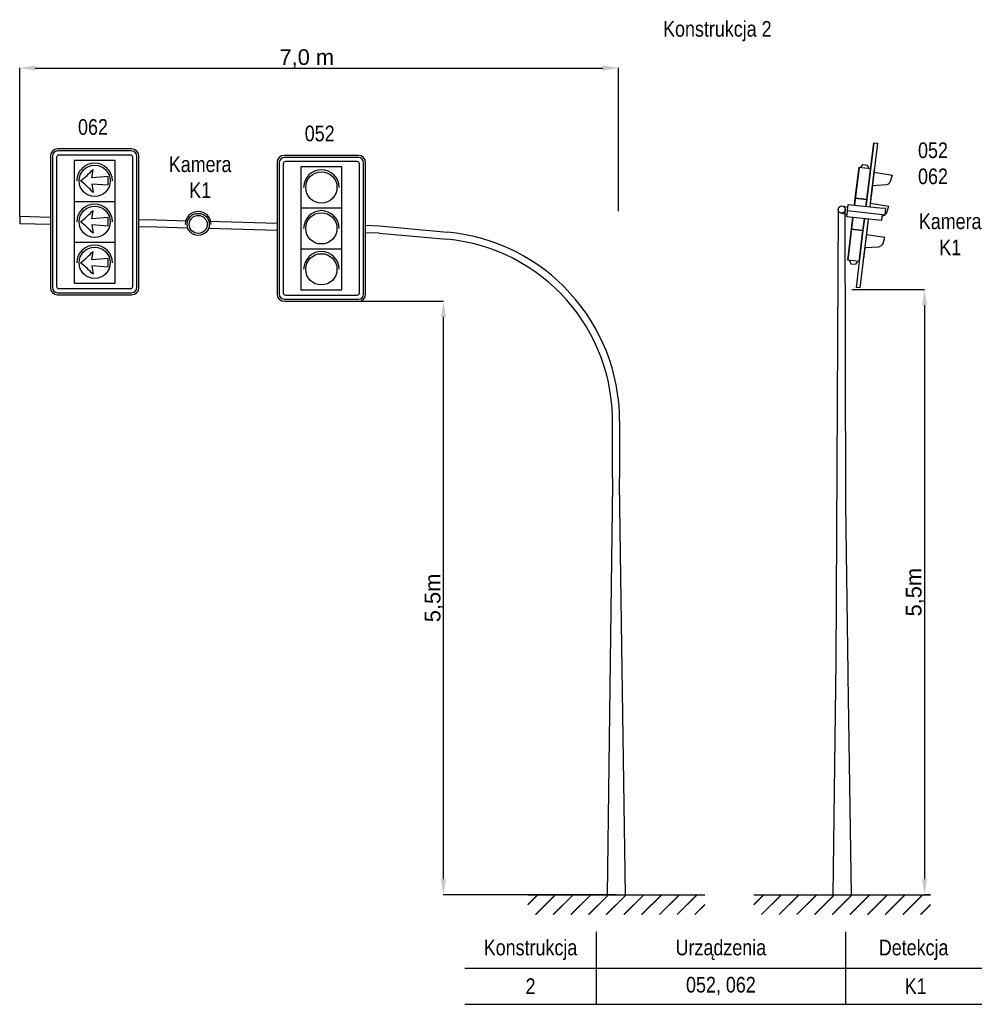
# Model space of a CAD drawing. Header units: millimetres. Extents: x -43299 to 64984, y 17255 to 47065.
# Tile 2 of 5: x -35600 to -26315, y 36992 to 46441. Entities that reach past the tile are written whole.
import ezdxf

# ---------------------------------------------------------------- set-up
doc = ezdxf.new("R2010")
doc.units = ezdxf.units.MM
doc.header["$LTSCALE"] = 1000
for name, color, linetype in [('body', 7, 'Continuous'), ('IR - konstrukcje', 7, 'Continuous'), ('konstrukcje', 7, 'Continuous'), ('opis', 7, 'Continuous')]:
    doc.layers.add(name, color=color, linetype=linetype)
doc.styles.get("Standard").update_dxf_attribs({"font": 'arial.ttf'})
doc.dimstyles.new('ISO-25', dxfattribs={"dimtxt": 2.5, "dimasz": 2.5, "dimexe": 1.25, "dimexo": 0.625, "dimtad": 1, "dimtxsty": 'Standard', "dimcen": 2.5, "dimadec": 0, "dimazin": 0, "dimtfac": 1, "dimtmove": 0, "dimatfit": 3, "dimfxl": 1, "dimarcsym": 0})

# ---------------------------------------------------------------- blocks, each defined once
blk = doc.blocks.new('*D257')
at = {"layer": 'Defpoints', "color": 0}
for p in [(-29855.4, 45977), (-29855.4, 44602), (-35599.7, 44551)]:
    blk.add_point(p, dxfattribs=at)
at = {"layer": 'konstrukcje', "color": 0, "lineweight": -2}
for p, q in [((-35599.7, 44551.6), (-35599.7, 45978.3)), ((-29855.4, 44602.7), (-29855.4, 45978.3))]:
    blk.add_line(p, q, dxfattribs=at)
at = {"layer": 'konstrukcje', "color": 0, "linetype": 'Continuous', "lineweight": -2}
blk.add_line((-35449.7, 45977), (-30005.4, 45977), dxfattribs=at)
at = {"layer": 'konstrukcje', "color": 0}
for points in [[(-35449.7, 46002), (-35449.7, 45952), (-35599.7, 45977)], [(-30005.4, 45952), (-30005.4, 46002), (-29855.4, 45977)]]:
    blk.add_solid(points, dxfattribs=at)
at = {"layer": 'konstrukcje', "color": 0, "insert": (-32845.1, 46067.8), "char_height": 150, "attachment_point": 5}
blk.add_mtext('7,0 m', dxfattribs=at)
blk = doc.blocks.new('*D258')
at = {"layer": 'Defpoints', "color": 0}
for p in [(-27616, 43851.3), (-26917.8, 38042.5), (-26860, 38042.5)]:
    blk.add_point(p, dxfattribs=at)
at = {"layer": 'konstrukcje', "color": 0, "lineweight": -2}
for p, q in [((-27615.4, 43851.3), (-26916.5, 43851.3)), ((-26860.6, 38042.5), (-26919, 38042.5))]:
    blk.add_line(p, q, dxfattribs=at)
at = {"layer": 'konstrukcje', "color": 0, "linetype": 'Continuous', "lineweight": -2}
blk.add_line((-26917.8, 43701.3), (-26917.8, 38192.5), dxfattribs=at)
at = {"layer": 'konstrukcje', "color": 0}
for points in [[(-26892.8, 43701.3), (-26942.8, 43701.3), (-26917.8, 43851.3)], [(-26942.8, 38192.5), (-26892.8, 38192.5), (-26917.8, 38042.5)]]:
    blk.add_solid(points, dxfattribs=at)
at = {"layer": 'konstrukcje', "color": 0, "insert": (-27008.2, 40946.9), "char_height": 150, "attachment_point": 5, "rotation": 90}
blk.add_mtext('5,5m', dxfattribs=at)
blk = doc.blocks.new('*D259')
at = {"layer": 'Defpoints', "color": 0}
for p in [(-32705.2, 43738.4), (-31533.8, 43738.4), (-29872.9, 38042.5)]:
    blk.add_point(p, dxfattribs=at)
at = {"layer": 'konstrukcje', "color": 0, "lineweight": -2}
for p, q in [((-32704.6, 43738.4), (-31532.5, 43738.4)), ((-29873.5, 38042.5), (-31535, 38042.5))]:
    blk.add_line(p, q, dxfattribs=at)
at = {"layer": 'konstrukcje', "color": 0, "linetype": 'Continuous', "lineweight": -2}
blk.add_line((-31533.8, 38192.5), (-31533.8, 43588.4), dxfattribs=at)
at = {"layer": 'konstrukcje', "color": 0}
for points in [[(-31508.8, 43588.4), (-31558.8, 43588.4), (-31533.8, 43738.4)], [(-31558.8, 38192.5), (-31508.8, 38192.5), (-31533.8, 38042.5)]]:
    blk.add_solid(points, dxfattribs=at)
at = {"layer": 'konstrukcje', "color": 0, "insert": (-31624.2, 40891.6), "char_height": 150, "attachment_point": 5, "rotation": 90}
blk.add_mtext('5,5m', dxfattribs=at)

msp = doc.modelspace()

# ---------------------------------------------------------------- hatches: boundary and pattern name
at = {"layer": 'konstrukcje'}
h = msp.add_hatch(dxfattribs=at)
h.set_pattern_fill('JIS_LC_20', color=256, scale=6, style=0)
h.set_pattern_definition([(45, (-50654.71, 37024.92), (-84.8528, 84.8528), []), (45, (-50652.31, 37024.92), (-84.8528, 84.8528), [])])
h.paths.add_polyline_path([(-29026.752, 38042.524), (-30722.923, 38042.524), (-30722.923, 37852.787), (-29026.752, 37852.787)])
h = msp.add_hatch(dxfattribs=at)
h.set_pattern_fill('JIS_LC_20', color=256, scale=6, style=0)
h.set_pattern_definition([(45, (-48487.9, 37024.92), (-84.8528, 84.8528), []), (45, (-48485.5, 37024.92), (-84.8528, 84.8528), [])])
h.paths.add_polyline_path([(-26859.951, 38042.524), (-28556.123, 38042.524), (-28556.123, 37852.787), (-26859.951, 37852.787)])

# ---------------------------------------------------------------- linework, layer by layer
at = {"layer": 'body'}
for p, q in [((-34908.552, 44923.884), (-34895.552, 45003.884)), ((-34750.552, 44936.384), (-34908.552, 44923.884)), ((-34750.552, 44851.384), (-34750.552, 44936.384)), ((-34750.552, 44851.384), (-34908.552, 44863.884)), ((-34908.552, 44863.884), (-34895.552, 44783.884)), ((-34908.552, 44530.884), (-34895.552, 44610.884)), ((-34750.552, 44543.384), (-34908.552, 44530.884)), ((-34750.552, 44458.384), (-34750.552, 44543.384)), ((-34750.552, 44458.384), (-34908.552, 44470.884)), ((-34908.552, 44470.884), (-34895.552, 44390.884)), ((-34908.552, 44137.884), (-34895.552, 44217.884)), ((-34750.552, 44150.384), (-34908.552, 44137.884)), ((-34750.552, 44065.384), (-34750.552, 44150.384)), ((-34750.552, 44065.384), (-34908.552, 44077.884)), ((-34908.552, 44077.884), (-34895.552, 43997.884))]:
    msp.add_line(p, q, dxfattribs=at)
for centre, start, end in [((-35760.006, 45826.47), 308.5992582, 316.421636), ((-35760.006, 43961.298), 43.578364, 51.4007418), ((-35760.006, 45433.47), 308.5992582, 316.421636), ((-35760.006, 43568.298), 43.578364, 51.4007418), ((-35760.006, 45040.47), 308.5992582, 316.421636), ((-35760.006, 43175.298), 43.578364, 51.4007418)]:
    msp.add_arc(centre, 1193.285, start, end, dxfattribs=at)
at = {"layer": 'IR - konstrukcje'}
for p, q in [((-30066.968, 37688.657), (-30066.968, 36992.093)), ((-27676.357, 37688.657), (-27676.357, 36992.093)), ((-31329.278, 37340.375), (-26367.875, 37340.375)), ((-31329.278, 36992.093), (-26367.875, 36992.093))]:
    msp.add_line(p, q, dxfattribs=at)
for points in [[(-27709.777, 44653.16), (-27652.857, 44641.48)], [(-27717.184, 44585.642), (-27660.351, 44574.987)]]:
    msp.add_lwpolyline(points, dxfattribs=at)
msp.add_circle((-27711.877, 44619.225), 34, dxfattribs=at)
msp.add_circle((-27711.877, 44619.225), 34, dxfattribs=at)
at = {"layer": 'konstrukcje'}
for p, q in [((-27471.964, 44714.016), (-27405.394, 45260.296)), ((-27405.394, 45260.296), (-27471.883, 44714.677)), ((-27405.394, 45260.296), (-27369.48, 45255.92)), ((-27369.48, 45255.92), (-27443.849, 44645.639)), ((-27545.539, 45025.895), (-27589.872, 44662.096)), ((-27581.832, 44728.075), (-27545.539, 45025.895)), ((-27545.539, 45025.895), (-27435.591, 45012.497)), ((-27528.744, 45023.849), (-27509.508, 45051.135)), ((-27509.508, 45051.135), (-27464.506, 45045.651)), ((-27452.386, 45014.544), (-27464.506, 45045.651)), ((-27399.677, 45008.12), (-27436.05, 44709.64)), ((-27403.451, 44977.152), (-27224.741, 44949.371)), ((-27243.035, 44890.15), (-27224.741, 44949.371)), ((-27418.743, 44851.665), (-27431.862, 44744.008)), ((-27427.758, 44743.508), (-27414.639, 44851.165)), ((-27418.832, 44850.932), (-27282.758, 44858.495)), ((-27414.639, 44851.165), (-27418.743, 44851.665)), ((-27589.872, 44662.096), (-27581.832, 44728.075)), ((-27471.883, 44714.677), (-27581.832, 44728.075)), ((-27581.832, 44728.075), (-27471.883, 44714.677)), ((-27471.883, 44714.677), (-27479.803, 44649.691)), ((-27479.803, 44649.691), (-27471.883, 44714.677)), ((-27435.97, 44710.301), (-27443.849, 44645.639)), ((-27431.862, 44744.008), (-27427.758, 44743.508)), ((-27745.252, 44619.185), (-27767.898, 40280.828)), ((-27673.572, 41785.18), (-27677.877, 44619.225)), ((-27439.824, 44678.672), (-27261.114, 44650.89)), ((-27279.408, 44591.67), (-27261.114, 44650.89)), ((-35599.748, 44550.959), (-35599.406, 44483.17)), ((-35305.552, 44543.281), (-35599.748, 44550.959)), ((-34286.916, 44516.696), (-34455.552, 44521.097)), ((-33987.991, 44508.894), (-34286.916, 44516.696)), ((-33130.216, 44486.507), (-33784.589, 44503.585)), ((-27604.369, 44543.129), (-27654.417, 44132.435)), ((-27618.124, 44430.255), (-27604.369, 44543.129)), ((-27458.347, 44526.672), (-27538.832, 43866.201)), ((-27508.256, 44416.196), (-27494.3, 44530.724)), ((-27494.3, 44530.724), (-27508.176, 44416.857)), ((-27458.347, 44526.672), (-27472.343, 44411.82)), ((-27458.347, 44526.672), (-27468.235, 44445.527)), ((-27464.132, 44445.027), (-27454.239, 44526.209)), ((-27326.824, 44559.586), (-27319.131, 44560.014)), ((-35305.552, 44475.501), (-35599.748, 44483.179)), ((-34282.52, 44448.801), (-34455.552, 44453.317)), ((-33987.497, 44441.101), (-34282.52, 44448.801)), ((-33130.216, 44418.727), (-33788.618, 44435.91)), ((-32151.715, 44460.969), (-32280.216, 44464.323)), ((-32151.715, 44461.372), (-31496.315, 44401.473)), ((-27654.417, 44132.435), (-27618.124, 44430.255)), ((-27508.176, 44416.857), (-27618.124, 44430.255)), ((-27618.124, 44430.255), (-27508.176, 44416.857)), ((-27508.176, 44416.857), (-27574.746, 43870.577)), ((-27544.549, 44118.376), (-27508.176, 44416.857)), ((-27472.262, 44412.481), (-27508.635, 44114)), ((-27468.235, 44445.527), (-27464.132, 44445.027)), ((-32151.715, 44393.189), (-32280.216, 44396.542)), ((-32151.715, 44393.189), (-31502.239, 44333.731)), ((-27476.116, 44380.852), (-27297.407, 44353.07)), ((-27315.701, 44293.85), (-27297.407, 44353.07)), ((-27491.408, 44255.364), (-27504.528, 44147.707)), ((-27500.424, 44147.207), (-27487.305, 44254.864)), ((-27491.498, 44254.631), (-27355.424, 44262.194)), ((-27487.305, 44254.864), (-27491.408, 44255.364)), ((-27544.468, 44119.037), (-27654.417, 44132.435)), ((-27637.622, 44130.389), (-27625.501, 44099.282)), ((-27504.528, 44147.707), (-27500.424, 44147.207)), ((-27625.501, 44099.282), (-27580.5, 44093.798)), ((-27561.263, 44121.084), (-27580.5, 44093.798)), ((-27538.832, 43866.201), (-27574.746, 43870.577)), ((-29912.051, 42042.561), (-29912.301, 42548.292)), ((-29843.609, 42592.506), (-29844.051, 42042.506)), ((-29912.775, 41985.507), (-29934.417, 40280.882)), ((-29912.051, 42042.561), (-29912.775, 41985.507)), ((-29843.28, 41988.623), (-29844.051, 42042.506)), ((-29817.818, 40208.401), (-29843.28, 41988.623)), ((-27651.04, 40175.002), (-27673.572, 41785.18)), ((-29934.417, 40280.882), (-29962.838, 38042.382)), ((-27767.898, 40280.828), (-27796.037, 38042.382)), ((-29786.838, 38042.524), (-29817.818, 40208.401)), ((-27650.575, 40141.789), (-27651.505, 40208.215)), ((-27620.037, 38042.524), (-27650.575, 40141.789)), ((-29962.838, 38042.524), (-29786.838, 38042.524)), ((-27796.037, 38042.524), (-27620.037, 38042.524))]:
    msp.add_line(p, q, dxfattribs=at)
at = {"layer": 'konstrukcje', "lineweight": -3}
for p, q in [((-34525.552, 45200.884), (-35235.552, 45200.884)), ((-34525.552, 45180.884), (-35235.552, 45180.884)), ((-35305.552, 45130.884), (-35305.552, 43870.884)), ((-35285.552, 45130.884), (-35285.552, 43870.884)), ((-34684.052, 45090.384), (-35077.052, 45090.384)), ((-35077.052, 45090.384), (-35077.052, 44697.384)), ((-34684.052, 44697.384), (-34684.052, 45090.384)), ((-34475.552, 43870.884), (-34475.552, 45130.884)), ((-34455.552, 43870.884), (-34455.552, 45130.884)), ((-32350.216, 45138.389), (-33060.216, 45138.389)), ((-32350.216, 45118.389), (-33060.216, 45118.389)), ((-33130.216, 45068.389), (-33130.216, 43808.389)), ((-33110.216, 45068.389), (-33110.216, 43808.389)), ((-32508.716, 45027.889), (-32901.716, 45027.889)), ((-32901.716, 45027.889), (-32901.716, 44634.889)), ((-32508.716, 44634.889), (-32508.716, 45027.889)), ((-32300.216, 43808.389), (-32300.216, 45068.389)), ((-32280.216, 43808.389), (-32280.216, 45068.389)), ((-35077.052, 44697.384), (-34684.052, 44697.384)), ((-35077.052, 44697.384), (-35077.052, 44304.384)), ((-34684.052, 44304.384), (-34684.052, 44697.384)), ((-32901.716, 44634.889), (-32508.716, 44634.889)), ((-32901.716, 44634.889), (-32901.716, 44241.889)), ((-32508.716, 44241.889), (-32508.716, 44634.889)), ((-27663.194, 44549.758), (-27649.773, 44668.847)), ((-27656.483, 44609.303), (-27296.689, 44568.753)), ((-27649.773, 44668.847), (-27318.715, 44631.536)), ((-27289.979, 44628.297), (-27318.715, 44631.536)), ((-27296.689, 44568.753), (-27289.979, 44628.297)), ((-27332.137, 44512.448), (-27663.194, 44549.758)), ((-27325.426, 44571.992), (-27332.137, 44512.448)), ((-35077.052, 44304.384), (-34684.052, 44304.384)), ((-35077.052, 44304.384), (-35077.052, 43911.384)), ((-34684.052, 43911.384), (-34684.052, 44304.384)), ((-32901.716, 44241.889), (-32508.716, 44241.889)), ((-32901.716, 44241.889), (-32901.716, 43848.889)), ((-32508.716, 43848.889), (-32508.716, 44241.889)), ((-35077.052, 43911.384), (-34684.052, 43911.384)), ((-32901.716, 43848.889), (-32508.716, 43848.889)), ((-35235.552, 43820.884), (-34525.552, 43820.884)), ((-35235.552, 43800.884), (-34525.552, 43800.884)), ((-33060.216, 43758.389), (-32350.216, 43758.389)), ((-33060.216, 43738.389), (-32350.216, 43738.389))]:
    msp.add_line(p, q, dxfattribs=at)
at = {"layer": 'konstrukcje', "lineweight": 30}
for p, q in [((-30722.923, 38042.524), (-29026.752, 38042.524)), ((-28556.123, 38042.524), (-26859.951, 38042.524))]:
    msp.add_line(p, q, dxfattribs=at)
at = {"layer": 'konstrukcje', "lineweight": -3}
for points in [[(-34535.552, 45140.884), (-35225.552, 45140.884, 0.41421356), (-35245.552, 45120.884), (-35245.552, 43880.884, 0.41421356), (-35225.552, 43860.884), (-34535.552, 43860.884, 0.41421356), (-34515.552, 43880.884), (-34515.552, 45120.884, 0.41421356)], [(-32360.216, 45078.389), (-33050.216, 45078.389, 0.41421356), (-33070.216, 45058.389), (-33070.216, 43818.389, 0.41421356), (-33050.216, 43798.389), (-32360.216, 43798.389, 0.41421356), (-32340.216, 43818.389), (-32340.216, 45058.389, 0.41421356)]]:
    msp.add_lwpolyline(points, format="xyb", close=True, dxfattribs=at)
for centre, radius in [((-34880.552, 44893.884), 150), ((-32705.216, 44831.389), 150), ((-34880.552, 44500.884), 150), ((-33887.086, 44475.731), 106.215), ((-33887.086, 44475.731), 86.614), ((-32705.216, 44438.389), 150), ((-34880.552, 44107.884), 150), ((-32705.216, 44045.389), 150)]:
    msp.add_circle(centre, radius, dxfattribs=at)
for centre, radius, start, end in [((-35235.552, 45130.884), 70, 90, 180), ((-35235.552, 45130.884), 50, 90, 180), ((-34525.552, 45130.884), 70, 0, 90), ((-34525.552, 45130.884), 50, 0, 90), ((-33060.216, 45068.389), 70, 90, 180), ((-33060.216, 45068.389), 50, 90, 180), ((-32350.216, 45068.389), 70, 0, 90), ((-32350.216, 45068.389), 50, 0, 90), ((-34880.552, 44893.884), 170, 0, 180), ((-32705.216, 44831.389), 170, 0, 180), ((-34880.552, 44500.884), 170, 0, 180), ((-33887.086, 44475.731), 124.853, 0, 180), ((-32705.216, 44438.389), 170, 0, 180), ((-34880.552, 44107.884), 170, 0, 180), ((-32705.216, 44045.389), 170, 0, 180), ((-35235.552, 43870.884), 70, 180, 270), ((-35235.552, 43870.884), 50, 180, 270), ((-34525.552, 43870.884), 70, 270, 0), ((-34525.552, 43870.884), 50, 270, 0), ((-33060.216, 43808.389), 70, 180, 270), ((-33060.216, 43808.389), 50, 180, 270), ((-32350.216, 43808.389), 70, 270, 0), ((-32350.216, 43808.389), 50, 270, 0)]:
    msp.add_arc(centre, radius, start, end, dxfattribs=at)
at = {"layer": 'konstrukcje'}
for centre, radius, start, end in [((-27293.446, 44912.658), 55.207, 281.1626978, 335.9404289), ((-27329.819, 44614.177), 55.207, 281.1626978, 335.9404289), ((-31661.78, 42591.018), 1750, 358.4088062, 84.7693037), ((-31661.78, 42591.018), 1818, 0.0460513, 84.7780317), ((-27366.112, 44316.357), 55.207, 281.1626978, 335.9404289)]:
    msp.add_arc(centre, radius, start, end, dxfattribs=at)

# ---------------------------------------------------------------- texts
at = {"layer": 'IR - konstrukcje', "char_height": 150, "attachment_point": 5}
for s, insert, width in [('\\pxqc;{\\fArial Narrow|b0|i0|c238|p34;Urządzenia}', (-28871.663, 37514.516), 2390.61143), ('\\pxqc;{\\fArial Narrow|b0|i0|c238|p34;Konstrukcja}', (-30698.123, 37514.516), 1262.30984), ('\\pxqc;{\\fArial Narrow|b0|i0|c238|p34;Detekcja}', (-27022.116, 37514.516), 1308.48213), ('{\\fArial Narrow|b0|i0|c238|p34;2}', (-30698.123, 37166.234), 1262.30984), ('{\\fArial Narrow|b0|i0|c238|p34;052, 062}', (-28871.663, 37166.234), 2390.61143), ('{\\fArial Narrow|b0|i0|c238|p34;K1}', (-27002.402, 37166.234), 1347.91069)]:
    msp.add_mtext(s, dxfattribs=dict(at, insert=insert, width=width))
at = {"layer": 'konstrukcje', "char_height": 150, "attachment_point": 1}
for s, insert, width in [('\\pxql;{\\fArial Narrow|b0|i0|c238|p34;Konstrukcja 2}', (-29426.311, 46427.924), 2369.49285), ('\\pxqc;{\\fArial Narrow|b0|i0|c238|p34;062}', (-35328.79, 45486.489), 864.19279), ('\\pxqc;{\\fArial Narrow|b0|i0|c238|p34;052}', (-33153.454, 45423.995), 864.19279), ('\\pxqc;{\\fArial Narrow|b0|i0|c238|p34;052\\P062}', (-27146.114, 45262.627), 618.837)]:
    msp.add_mtext(s, dxfattribs=dict(at, insert=insert, width=width))
at = {"layer": 'opis', "lineweight": -3, "char_height": 150, "width": 666.80917, "attachment_point": 2}
for insert in [(-33868.274, 45128.514), (-26671.445, 44581.028)]:
    msp.add_mtext('{\\fArial Narrow|b0|i0|c238|p34;Kamera\\PK1}', dxfattribs=dict(at, insert=insert))

# ---------------------------------------------------------------- dimensions: what is measured, and where the dimension line sits
at = {"layer": 'konstrukcje'}
dim = msp.add_linear_dim(base=(-29855.359, 45977.039), p1=(-35599.748, 44550.959), p2=(-29855.359, 44602.044), text='7,0 m', dimstyle='ISO-25', override={"dimtxt": 150, "dimasz": 150, "dimtxsty": 'Standard', "dimtolj": 0}, dxfattribs=at)
dim.commit()
dim.dimension.update_dxf_attribs({"geometry": '*D257', "text_midpoint": (-32845.086, 45977.039), "dimtype": 160})
for base, p1, p2, picture, middle in [((-26917.787, 38042.524), (-27616.035, 43851.312), (-26859.951, 38042.524), '*D258', (-26917.787, 40946.918)), ((-31533.771, 43738.389), (-29872.907, 38042.524), (-32705.216, 43738.389), '*D259', (-31533.771, 40891.603))]:
    dim = msp.add_linear_dim(base=base, p1=p1, p2=p2, angle=90, text='5,5m', dimstyle='ISO-25', override={"dimtxt": 150, "dimasz": 150}, dxfattribs=at)
    dim.commit()
    dim.dimension.update_dxf_attribs({"geometry": picture, "text_midpoint": middle, "dimtype": 160})

doc.saveas('drawing.dxf')
